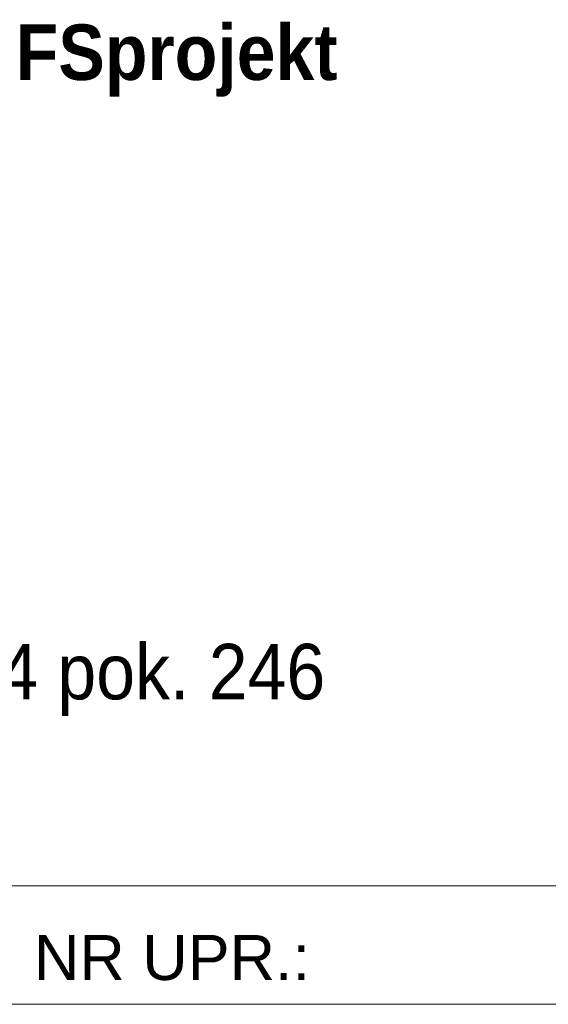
# Model space of a CAD drawing. Header units: centimetres. Extents: x 4440 to 22481, y -13438 to -10264.
# Tile 15 of 20: x 22149 to 22292, y -12578 to -12312. Entities that reach past the tile are written whole.
import ezdxf

# ---------------------------------------------------------------- set-up
doc = ezdxf.new("R2010")
doc.units = ezdxf.units.CM
doc.header["$MEASUREMENT"] = 0
doc.styles.add('GENERATED_STYLE_2', font='txt')

msp = doc.modelspace()

# ---------------------------------------------------------------- linework, layer by layer
at = {"color": 7, "linetype": 'Continuous', "lineweight": 13}
for p, q in [((21872.77, -12546.28), (22448.77, -12546.28)), ((21872.77, -12578.28), (22448.77, -12578.28))]:
    msp.add_line(p, q, dxfattribs=at)

# ---------------------------------------------------------------- texts
at = {"color": 7, "linetype": 'Continuous', "lineweight": 13, "insert": (21883.88, -12313.46), "char_height": 15, "attachment_point": 1, "line_spacing_factor": 0.912923, "style": 'GENERATED_STYLE_2'}
msp.add_mtext('\\A1;{\\W0.900000x;\\pql;\\fArial|b0|i0|c238|p38;PRACOWNIA PROJEKTOWA\\fCourier New|b0|i0|c238|p53;\\H0.800000x; \\fArial|b1|i0|c238|p38;\\c223;\\H1.250000x;FS\\fArial|b1|i0|c238|p38;\\C152;projekt\\P\\pql;\\fArial|b0|i0|c238|p38;\\C7;ul. PODHALAŃSKA 41 \\P\\pql;\\fArial|b0|i0|c238|p38;87-300 BRODNICA        \\P\\pql;\\fArial|b0|i0|c238|p38;\\H0.833333x;tel. : +48 789 813 499\\P\\pql;\\fArial|b0|i0|c238|p38;kom.: +48 790 28 29 50\\P\\pql;\\fArial|b0|i0|c238|p38;www.fsprojekt.eu\\P\\pql;\\fArial|b0|i0|c238|p38;\\P\\pql;\\fArial|b0|i0|c238|p38;\\H1.200000x;ODDZIAŁ W WARSZAWIE\\P\\pql;\\fArial|b0|i0|c238|p38;ul. MARSZAŁKOWSKA 126/134 pok. 246\\P\\pql;\\fArial|b0|i0|c238|p38;00-008 WARSZAWA}', dxfattribs=at)
at = {"color": 7, "linetype": 'Continuous', "lineweight": 13, "insert": (22153.2, -12565.72), "char_height": 12.16, "attachment_point": 4, "style": 'GENERATED_STYLE_2'}
msp.add_mtext('\\A1;{\\pql;\\fArial|b0|i0|c238|p38;NR UPR.:}', dxfattribs=at)

doc.saveas('drawing.dxf')
